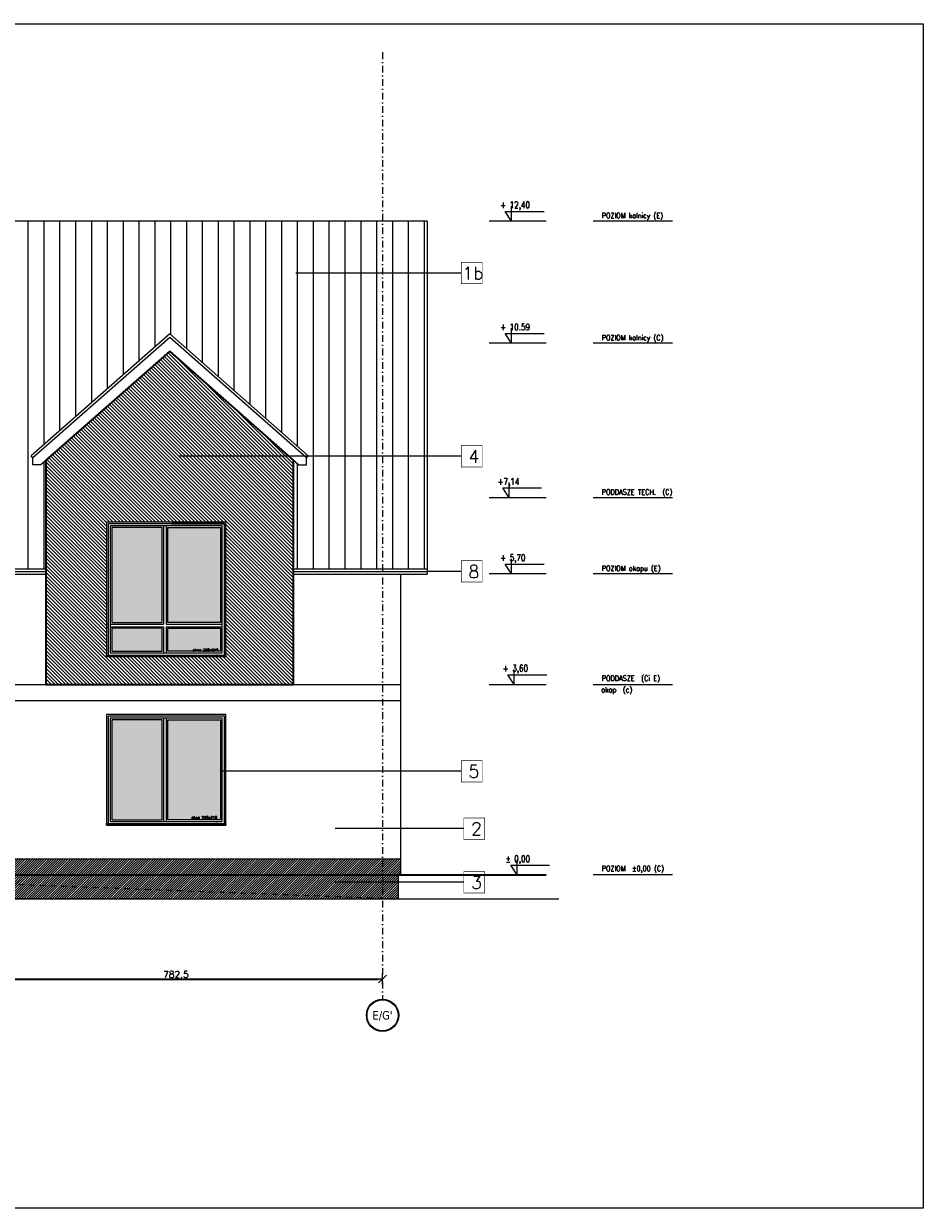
# Model space of a CAD drawing. Header units: millimetres. Extents: x -1893473 to 942156, y -568027 to 942944.
# Tile 26 of 256: x -34334 to -32631, y -337936 to -335694. Entities that reach past the tile are written whole.
import ezdxf
from ezdxf.enums import TextEntityAlignment as Align

# ---------------------------------------------------------------- set-up
doc = ezdxf.new("R2010")
doc.units = ezdxf.units.MM
doc.header["$LTSCALE"] = 0.2
for name, pattern in [('2_3', [1, 0.5, -0.5]), ('CARKOVANA', [7.5, 5, -2.5]), ('DASHDOT', [25.4, 12.7, -6.35, 0, -6.35])]:
    doc.linetypes.add(name, pattern=pattern)
doc.layers.get('0').update_dxf_attribs({"lineweight": 0})
for name, color, linetype, lineweight in [('! opisy okien elewacja', 7, 'Continuous', 0), ('!! 0_ Istn-okna', 6, 'Continuous', 13), ('!! 0_ Istn-sciany', 7, 'Continuous', 30), ('!! 1  WYDZIELENIE PPOŻ', 252, 'Continuous', 0), ('!! 1_Hatch dach', 252, 'Continuous', 5), ('!! 1_projektowana elewacja', 3, 'Continuous', 25), ('!! wymiary osi', 250, 'Continuous', 9), ('0-osie-liniA', 14, 'DASHDOT', 5), ('0-osie-tx', 66, 'Continuous', 9), ('0-rzedne-blok', 62, 'Continuous', 13), ('DO KONSTRUKCJI', 222, 'Continuous', 35)]:
    doc.layers.add(name, color=color, linetype=linetype, lineweight=lineweight)
doc.layers.add('!! 0_ramki', color=251, linetype='Continuous', lineweight=9, plot=False)
doc.layers.add('ND', color=240, linetype='Continuous', lineweight=0, plot=False)
doc.layers.add('!! 1_ELEWACJA KOLOR', color=7, linetype='Continuous', lineweight=13, true_color=0x6888bb)
doc.layers.add('!! 2_ELEWACJA COKÓŁ', color=9, linetype='Continuous', lineweight=13, true_color=0x808080)
doc.layers.add('!!_1  OPISY ELEWACJE', color=250, linetype='Continuous')
doc.styles.add('DEUTSCH', font='SIMPLEX8')
doc.styles.add('SIMPLEX', font='simplex.shx', dxfattribs={"width": 0.77})
doc.styles.add('TAHOMA', font='tahoma.ttf')
doc.styles.add('TXT', font='simplex.shx')
doc.dimstyles.new('DIM50', dxfattribs={"dimscale": 5, "dimtxt": 2.5, "dimasz": 1.5, "dimexe": 0, "dimexo": 0, "dimgap": 0.5, "dimtad": 1, "dimdec": 4, "dimrnd": 0.5, "dimdsep": 46, "dimtxsty": 'TXT', "dimblk1": 'TICK1', "dimblk2": 'TICK1', "dimsah": 1, "dimcen": 0, "dimse1": 1, "dimse2": 1, "dimclrd": 1, "dimclre": 7, "dimclrt": 9, "dimadec": 0, "dimazin": 0, "dimtfac": 1, "dimtdec": 4, "dimtmove": 2, "dimatfit": 3, "dimldrblk": 'TICK1', "dimfxl": 1, "dimtolj": 1, "dimarcsym": 0})

# ---------------------------------------------------------------- blocks, each defined once
blk = doc.blocks.new('N OKNO 220X245')
at = {"layer": '!! 1_Hatch dach', "true_color": 0x575757}
h = blk.add_hatch(dxfattribs=at)
h.set_pattern_fill('DOTS', color=251, angle=360)
h.set_pattern_definition([(180, (74902.1715, -193611.4926), (-0.79375, -1.5875), [0, -1.5875])])
h.paths.add_polyline_path([(74700.2, -203917.2), (74795.2, -203917.2), (74795.2, -203873.7), (74700.2, -203873.7)])
h.paths.add_polyline_path([(74806.2, -203917.2), (74906.2, -203917.2), (74906.2, -203873.7), (74806.2, -203873.7)])
h.paths.add_polyline_path([(74806.2, -203862.7), (74906.2, -203862.7), (74906.2, -203682.7), (74806.2, -203682.7)])
h.paths.add_polyline_path([(74700.2, -203862.7), (74795.2, -203862.7), (74795.2, -203682.7), (74700.2, -203682.7)])
h = blk.add_hatch(dxfattribs=at)
h.set_pattern_fill('ANSI31', color=251, scale=0.05, angle=360)
h.set_pattern_definition([(45, (26142.61758, 33649.01818), (-0.11225320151, 0.11225320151), [])])
h.paths.add_polyline_path([(74690.2, -203924.2), (74916.2, -203924.2), (74916.2, -203927.2), (74690.2, -203927.2)])
at = {"layer": '! opisy okien elewacja'}
for p in [(74693.2, -203865.2), (74693.2, -203871.2), (74693.2, -203924.2), (74899.2, -203924.2)]:
    blk.add_point(p, dxfattribs=at)
at = {"layer": '!! 0_ Istn-okna', "linetype": 'CARKOVANA', "lineweight": 5}
blk.add_lwpolyline([(74690.2, -203927.2), (74916.2, -203927.2), (74916.2, -203672.7), (74690.2, -203672.7)], close=True, dxfattribs=at)
at = {"layer": '!! 0_ Istn-okna'}
for points in [[(74693.2, -203924.2), (74913.2, -203924.2), (74913.2, -203675.7), (74693.2, -203675.7)], [(74697.2, -203920.2), (74909.2, -203920.2), (74909.2, -203679.7), (74697.2, -203679.7)], [(74795.2, -203682.7), (74700.2, -203682.7), (74700.2, -203862.7), (74795.2, -203862.7)], [(74806.2, -203682.7), (74906.2, -203682.7), (74906.2, -203862.7), (74806.2, -203862.7)], [(74795.2, -203873.7), (74700.2, -203873.7), (74700.2, -203917.2), (74795.2, -203917.2)], [(74806.2, -203873.7), (74906.2, -203873.7), (74906.2, -203917.2), (74806.2, -203917.2)], [(74690.2, -203924.2), (74916.2, -203924.2), (74916.2, -203927.2), (74690.2, -203927.2)]]:
    blk.add_lwpolyline(points, close=True, dxfattribs=at)
for points in [[(74798.2, -203679.7), (74798.2, -203865.7)], [(74803.2, -203679.7), (74803.2, -203865.7)], [(74697.2, -203865.7), (74798.2, -203865.7)], [(74697.2, -203870.7), (74798.2, -203870.7)], [(74798.2, -203870.7), (74798.2, -203920.2)], [(74803.2, -203865.7), (74909.2, -203865.7)], [(74803.2, -203870.7), (74909.2, -203870.7)], [(74803.2, -203870.7), (74803.2, -203920.2)]]:
    blk.add_lwpolyline(points, dxfattribs=at)
at = {"insert": (74853.5, -203912.2), "char_height": 5, "attachment_point": 1, "style": 'TXT'}
blk.add_mtext_dynamic_manual_height_columns('okno 220x245', width=87.931, gutter_width=75, heights=[0], dxfattribs=at)
blk = doc.blocks.new('N OKNO 220 X 195')
at = {"layer": '!! 1_Hatch dach', "true_color": 0x575757}
h = blk.add_hatch(dxfattribs=at)
h.set_pattern_fill('DOTS', color=251, angle=360)
h.paths.add_polyline_path([(76877.5, -203419.8), (76777.5, -203419.8), (76777.5, -203609.3), (76877.5, -203609.3)])
h.paths.add_polyline_path([(76766.5, -203419.8), (76671.5, -203419.8), (76671.5, -203609.3), (76766.5, -203609.3)])
h = blk.add_hatch(dxfattribs=at)
h.set_pattern_fill('ANSI31', color=251, scale=0.05, angle=360)
h.set_pattern_definition([(45, (28113.94453, 33956.91823), (-0.11225320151, 0.11225320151), [])])
h.paths.add_polyline_path([(76661.5, -203616.3), (76887.5, -203616.3), (76887.5, -203619.3), (76661.5, -203619.3)])
at = {"layer": '! opisy okien elewacja'}
for p in [(76664.5, -203616.3), (76870.5, -203616.3)]:
    blk.add_point(p, dxfattribs=at)
at = {"layer": '!! 0_ Istn-okna', "linetype": 'CARKOVANA', "lineweight": 5}
blk.add_lwpolyline([(76661.5, -203619.3), (76887.5, -203619.3), (76887.5, -203409.8), (76661.5, -203409.8)], close=True, dxfattribs=at)
at = {"layer": '!! 0_ Istn-okna'}
for points in [[(76664.5, -203616.3), (76884.5, -203616.3), (76884.5, -203412.8), (76664.5, -203412.8)], [(76668.5, -203612.3), (76880.5, -203612.3), (76880.5, -203416.8), (76668.5, -203416.8)], [(76766.5, -203419.8), (76671.5, -203419.8), (76671.5, -203609.3), (76766.5, -203609.3)], [(76777.5, -203419.8), (76877.5, -203419.8), (76877.5, -203609.3), (76777.5, -203609.3)], [(76661.5, -203616.3), (76887.5, -203616.3), (76887.5, -203619.3), (76661.5, -203619.3)]]:
    blk.add_lwpolyline(points, close=True, dxfattribs=at)
for points in [[(76769.5, -203416.8), (76769.5, -203612.3)], [(76774.5, -203416.8), (76774.5, -203612.3)]]:
    blk.add_lwpolyline(points, dxfattribs=at)
at = {"insert": (76822.4, -203602.6), "char_height": 5, "attachment_point": 1, "style": 'TXT'}
blk.add_mtext_dynamic_manual_height_columns('okno 220x210', width=87.931, gutter_width=75, heights=[0], dxfattribs=at)
blk = doc.blocks.new('*U4928')
h = blk.add_hatch(color=256)
edge = h.paths.add_edge_path()
edge.add_arc((0, 0), 30.6, 0, 360)
edge = h.paths.add_edge_path(flags=17)
edge.add_arc((0, 0), 29.4, 0, 360)
for radius in [30.6, 29.4]:
    blk.add_circle((0, 0), radius)
at = {"style": 'TAHOMA', "flags": 8}
blk.add_attdef('ANSICHTSNUMMER', text='', height=16, dxfattribs=at).set_placement((0, 0), align=Align.MIDDLE_CENTER)
blk = doc.blocks.new('TICK1')
at = {"color": 2}
blk.add_line((-1, -1), (1, 1), dxfattribs=at)
at = {"color": 0}
for p, q in [((0, 0), (-1, 0)), ((0, -1.4), (0, 1.4))]:
    blk.add_line(p, q, dxfattribs=at)
blk = doc.blocks.new('*D4945')
at = {"layer": '!! wymiary osi', "color": 1, "lineweight": -2, "transparency": 16777216}
blk.add_line((62617.6, -216280.7), (63385.1, -216280.7), dxfattribs=at)
at = {"layer": 'DEFPOINTS', "color": 0, "transparency": 16777216}
for p in [(62610.1, -216280.7), (63392.6, -216280.7), (63392.6, -216280.7)]:
    blk.add_point(p, dxfattribs=at)
at = {"layer": '!! wymiary osi', "color": 1, "lineweight": -2, "transparency": 16777216, "xscale": 7.5, "yscale": 7.5, "zscale": 7.5, "rotation": 180}
blk.add_blockref('TICK1', (62610.1, -216280.7), dxfattribs=at)
at = {"layer": '!! wymiary osi', "color": 1, "lineweight": -2, "transparency": 16777216, "xscale": 7.5, "yscale": 7.5, "zscale": 7.5}
blk.add_blockref('TICK1', (63392.6, -216280.7), dxfattribs=at)
at = {"layer": '!! wymiary osi', "color": 9, "transparency": 16777216, "insert": (63001.3, -216271.9), "char_height": 12.5, "attachment_point": 5, "style": 'TXT'}
blk.add_mtext('\\A1;782.5', dxfattribs=at)
blk = doc.blocks.new('D_kota')
for p, q in [((8.7, 0), (8.7, 23)), ((-0.8, 15), (8.7, 15)), ((8.7, 0), (-0.8, 15))]:
    blk.add_line(p, q)
blk.add_lwpolyline([(-0.8, 15), (57.9, 15)])
at = {"style": 'DEUTSCH', "width": 0.8}
blk.add_attdef('POZ.ARCH', (7.3, 19.7), '', height=10, dxfattribs=at)
blk = doc.blocks.new('rzędne elewacji 3')
at = {"layer": '0-rzedne-blok'}
for p, q in [((-21412, 5688.3), (-21262.2, 5688.3)), ((-21173, 5688.3), (-21065, 5688.3)), ((-21412, 5328.3), (-21262.2, 5328.3)), ((-21173, 5328.3), (-21065, 5328.3)), ((-21412.1, 5118.5), (-21262.2, 5118.5)), ((-21173, 5118.5), (-21065, 5118.5)), ((-21412.1, 4974.3), (-21262.2, 4974.3)), ((-21173, 4974.3), (-21065, 4974.3)), ((-21412.1, 4681.8), (-21262.2, 4681.8)), ((-21173, 4681.8), (-21065, 4681.8)), ((-21412.1, 4450.7), (-21262.2, 4450.7)), ((-21173, 4450.7), (-21065, 4450.7))]:
    blk.add_line(p, q, dxfattribs=at)
ref = blk.add_blockref('D_kota', (-21107, 5688.3), dxfattribs=dict(at, xscale=1.250000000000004, yscale=1.250000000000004, zscale=1.250000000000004, rotation=180))
ref.add_attrib('POZ.ARCH', '%%p 0,00  ', (-21096.2, 5663.8), dxfattribs={"layer": '0', "height": 12.5, "rotation": 180, "style": 'DEUTSCH', "width": 0.8})
ref = blk.add_blockref('D_kota', (-21101.6, 5327.9), dxfattribs=dict(at, xscale=1.250000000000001, yscale=1.250000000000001, zscale=1.250000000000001, rotation=179.9999999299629))
ref.add_attrib('POZ.ARCH', '+ 3,60', (-21090.7, 5303.3), dxfattribs={"layer": '0', "height": 12.5, "rotation": 180, "style": 'DEUTSCH', "width": 0.8})
ref = blk.add_blockref('D_kota', (-21096.6, 5118.5), dxfattribs=dict(at, xscale=1.250000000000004, yscale=1.250000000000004, zscale=1.250000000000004, rotation=180))
ref.add_attrib('POZ.ARCH', '+ 5,70', (-21085.8, 5093.9), dxfattribs={"layer": '0', "height": 12.5, "rotation": 180, "style": 'DEUTSCH', "width": 0.8})
ref = blk.add_blockref('D_kota', (-21091.8, 4974.3), dxfattribs=dict(at, xscale=1.250000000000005, yscale=1.250000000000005, zscale=1.250000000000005, rotation=180))
ref.add_attrib('POZ.ARCH', '+7,14', (-21081, 4949.8), dxfattribs={"layer": '0', "height": 12.5, "rotation": 180, "style": 'DEUTSCH', "width": 0.8})
ref = blk.add_blockref('D_kota', (-21096.6, 4681.8), dxfattribs=dict(at, xscale=1.250000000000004, yscale=1.250000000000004, zscale=1.250000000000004, rotation=180))
ref.add_attrib('POZ.ARCH', '+ 10.59', (-21085.8, 4657.2), dxfattribs={"layer": '0', "height": 12.5, "rotation": 180, "style": 'DEUTSCH', "width": 0.8})
ref = blk.add_blockref('D_kota', (-21096.6, 4450.7), dxfattribs=dict(at, xscale=1.250000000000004, yscale=1.250000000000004, zscale=1.250000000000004, rotation=180))
ref.add_attrib('POZ.ARCH', '+ 12,40', (-21085.8, 4426.1), dxfattribs={"layer": '0', "height": 12.5, "rotation": 180, "style": 'DEUTSCH', "width": 0.8})
at = {"layer": '0-rzedne-blok', "style": 'SIMPLEX', "width": 0.77}
for s, p in [('POZIOM  %%P0,00 (C)', (-21278.3, 5681, 0)), ('okap  (c)', (-21277.4, 5342.7)), ('PODDASZE  (Ci E)', (-21278.3, 5321, 0)), ('POZIOM okapu (E)', (-21278.3, 5112.8, 0)), ('PODDASZE TECH.  (C)', (-21278.3, 4968.4, 0)), ('POZIOM kalnicy (C)', (-21278.3, 4676.1, 0)), ('POZIOM kalnicy (E)', (-21278.3, 4445, 0))]:
    blk.add_text(s, height=10, rotation=180, dxfattribs=at).set_placement(p)
blk = doc.blocks.new('BLOK OSIE D-E PD')
at = {"layer": '0-osie-liniA', "ltscale": 5}
blk.add_lwpolyline([(63392.56735, -214526.31528), (63392.56735, -216318.84626)], dxfattribs=at)
at = {"layer": '0-osie-tx'}
ref = blk.add_blockref('*U4928', (63392.56735, -216349.44626), dxfattribs=dict(at, rotation=180))
ref.add_attrib('ANSICHTSNUMMER', "E/G'", dxfattribs={"layer": '0', "height": 16, "style": 'TAHOMA', "flags": 8}).set_placement((63392.56735, -216349.44626), align=Align.MIDDLE_CENTER)
at = {"layer": '!! wymiary osi'}
dim = blk.add_linear_dim(base=(63392.56735, -216280.68013), p1=(62610.06735, -216280.68013), p2=(63392.56735, -216280.68013), dimstyle='DIM50', dxfattribs=at)
dim.commit()
dim.dimension.update_dxf_attribs({"geometry": '*D4945', "text_midpoint": (63001.31735, -216271.93013)})
blk = doc.blocks.new('A$C385A12A5')
at = {"layer": '!! 1_ELEWACJA KOLOR'}
h = blk.add_hatch(dxfattribs=at)
h.set_pattern_fill('ANSI31', color=251, scale=1.5, angle=-90)
h.set_pattern_definition([(315, (-74765.739, 202697.8413), (3.36759605, 3.36759605), [])])
h.paths.add_polyline_path([(1609.7, 502.3), (1834.7, 502.3), (1834.7, 555.8), (1724.1, 555.8), (1724.1, 558.8), (1724.1, 810.3), (1834.7, 810.3), (1843.6, 1133.5), (1609.7, 927.7)])
h.paths.add_polyline_path([(1834.7, 502.3), (2077.4, 502.3), (2077.4, 927.7), (1843.6, 1133.5), (1834.7, 810.3), (1950.1, 810.3), (1950.1, 555.8), (1834.7, 555.8)])
at = {"layer": '!! 1_Hatch dach'}
h = blk.add_hatch(dxfattribs=at)
h.set_pattern_fill('_USER', color=8, scale=30, angle=90, pattern_type=0)
h.set_pattern_definition([(90, (-74765.74, 209608.76), (-30, 2e-15), [])])
h.paths.add_polyline_path([(865.2, 982.4), (865.2, 1380), (516.7, 1380), (516.7, 884.6), (568, 839.5), (564.7, 835.7), (564.7, 822.4), (549.5, 822.4), (539.7, 831.1), (539.7, 722.1), (743.6, 722.1), (743.6, 842.1), (721.2, 822.4), (706.1, 822.4), (706.1, 835.7), (702.8, 839.5)])
h.paths.add_polyline_path([(577.2, 1007.9), (577.2, 1012.9), (577.2, 1144.9), (691, 1144.9), (691, 1010.9), (691, 1007.9)], flags=16)
h.paths.add_polyline_path([(579.2, 1012.9), (579.2, 1142.9), (689, 1142.9), (689, 1012.9)], flags=0)
h.paths.add_polyline_path([(584.2, 1017.9), (584.2, 1137.9), (684, 1137.9), (684, 1017.9)], flags=0)
h.paths.add_polyline_path([(586.2, 1020.9), (586.2, 1135.9), (633.3, 1135.9), (634.1, 1137.9), (634.9, 1135.9), (682, 1135.9), (682, 1020.9)], flags=0)
h.paths.add_polyline_path([(586.2, 1020.9), (586.2, 1135.9), (682, 1135.9), (682, 1020.9)], flags=0)
h.paths.add_polyline_path([(577.2, 1171.2), (577.2, 1176.2), (577.2, 1308.2), (691, 1308.2), (691, 1174.2), (691, 1171.2)], flags=16)
h.paths.add_polyline_path([(579.2, 1176.2), (579.2, 1306.2), (689, 1306.2), (689, 1176.2)], flags=0)
h.paths.add_polyline_path([(584.2, 1181.2), (584.2, 1301.2), (684, 1301.2), (684, 1181.2)], flags=0)
h.paths.add_polyline_path([(682, 1184.2), (586.2, 1184.2), (586.2, 1299.2), (633.3, 1299.2), (634.1, 1301.2), (634.9, 1299.2), (682, 1299.2)], flags=0)
h.paths.add_polyline_path([(682, 1184.2), (586.2, 1184.2), (586.2, 1299.2), (682, 1299.2)], flags=0)
h.paths.add_polyline_path([(516.7, 1380), (266.2, 1380), (266.2, 1105.1), (516.7, 884.6)])
h.paths.add_polyline_path([(266.2, 1380), (181.7, 1380), (181.7, 1154.1), (196.1, 1166.8), (266.2, 1105.1)])
h.paths.add_polyline_path([(1439.2, 1308.2), (1464.2, 1308.2), (1464.2, 1380), (865.2, 1380), (865.2, 982.4), (1074.7, 1166.8), (1446.6, 839.5), (1443.3, 835.7), (1443.3, 822.4), (1428.2, 822.4), (1405.8, 842.1), (1405.8, 722.1), (1464.2, 722.1), (1464.2, 1007.9), (1439.2, 1007.9), (1439.2, 1012.9), (1439.2, 1144.9), (1464.2, 1144.9), (1464.2, 1171.2), (1439.2, 1171.2), (1439.2, 1176.2)])
h.paths.add_polyline_path([(2246.7, 1380), (1464.2, 1380), (1464.2, 1308.2), (1552.9, 1308.2), (1552.9, 1174.2), (1552.9, 1171.2), (1464.2, 1171.2), (1464.2, 1144.9), (1552.9, 1144.9), (1552.9, 1010.9), (1552.9, 1007.9), (1464.2, 1007.9), (1464.2, 722.1), (1609.7, 722.1), (1609.7, 927.7), (1599.8, 919), (1584.7, 919), (1584.7, 932.3), (1581.4, 936.1), (1843.6, 1166.8), (2105.7, 936.1), (2102.4, 932.3), (2102.4, 919), (2087.3, 919), (2077.4, 927.7), (2077.4, 722.1), (2246.7, 722.1)])
h.paths.add_polyline_path([(2331.2, 1380), (2246.7, 1380), (2246.7, 722.1), (2331.2, 722.1)])
h.paths.add_polyline_path([(606, 1019.4), (668.1, 1019.4), (668.1, 1028.6), (606, 1028.6)], flags=8)
h.paths.add_polyline_path([(606, 1182.7), (668.1, 1182.7), (668.1, 1191.9), (606, 1191.9)], flags=8)
at = {"layer": '!! 2_ELEWACJA COKÓŁ'}
h = blk.add_hatch(dxfattribs=at)
h.set_pattern_fill('ANSI31', color=250)
h.set_pattern_definition([(45, (-74765.7392, 202697.8413), (-2.24506403, 2.24506403), [])])
h.paths.add_polyline_path([(2276.2, 97.3), (2276.2, 142.3), (2281.2, 142.3), (2281.2, 172.3), (504.2, 172.3), (504.2, 142.3), (793.6, 109.2), (1316.5, 97.3)])
at = {"layer": '!! 0_ Istn-sciany', "linetype": '2_3', "lineweight": 20, "ltscale": 100}
blk.add_lwpolyline([(-320.6, 195.3), (2276.2, 97.3)], dxfattribs=at)
at = {"layer": '!! 0_ Istn-sciany'}
blk.add_lwpolyline([(1803, 97.3), (1316.5, 97.3)], dxfattribs=at)
at = {"layer": '!! 0_ramki'}
for p, q in [((-3789.1, 1754), (3270.7, 1754)), ((3270.7, 1754), (3270.7, -488.7)), ((3270.7, -488.7), (-3789.1, -488.7))]:
    blk.add_line(p, q, dxfattribs=at)
at = {"layer": '!! 1_projektowana elewacja'}
for points in [[(2331.2, 1380), (181.7, 1380)], [(2331.2, 1380), (2331.2, 712.1)], [(2105.7, 936.1), (1843.6, 1166.8), (1581.4, 936.1)], [(2102.4, 932.3), (1843.6, 1160.1), (1584.7, 932.3)], [(2087.3, 919), (1843.6, 1133.5), (1599.8, 919)], [(1599.8, 919), (1584.7, 919), (1584.7, 932.3), (1581.4, 936.1)], [(1609.7, 712.1), (1609.7, 927.7)], [(2077.4, 712.1), (2077.4, 927.7)], [(2087.3, 919), (2102.4, 919), (2102.4, 932.3), (2105.7, 936.1)], [(1405.8, 722.1), (1609.7, 722.1)], [(2077.4, 722.1), (2331.2, 722.1)], [(1405.8, 717.1), (1609.7, 717.1)], [(1405.8, 712.1), (1609.7, 712.1)], [(2077.4, 717.1), (2331.2, 717.1)], [(2077.4, 712.1), (2331.2, 712.1)], [(2281.2, 142.3), (2281.2, 712.1)], [(2281.2, 172.3), (494.7, 172.3)], [(-320.3, 142.3), (2281.2, 142.3)], [(2276.2, 142.3), (2276.2, 97.3)], [(1803, 97.3), (2580.5, 97.3)]]:
    blk.add_lwpolyline(points, dxfattribs=at)
at = {"layer": '!!_1  OPISY ELEWACJE', "const_width": 1.2}
for points in [[(2395.6, 1261.8), (2395.6, 1302.3), (2435.3, 1302.3), (2435.3, 1261.8)], [(2395.6, 1261.8), (2395.6, 1302.3), (2435.3, 1302.3), (2435.3, 1261.8)], [(2395.6, 915), (2395.6, 955.5), (2435.3, 955.5), (2435.3, 915)], [(2395.6, 915), (2395.6, 955.5), (2435.3, 955.5), (2435.3, 915)], [(2395.6, 696.9), (2395.6, 737.4), (2435.3, 737.4), (2435.3, 696.9)], [(2395.6, 696.9), (2395.6, 737.4), (2435.3, 737.4), (2435.3, 696.9)], [(2395.6, 318.5), (2395.6, 359), (2435.3, 359), (2435.3, 318.5)], [(2395.6, 318.5), (2395.6, 359), (2435.3, 359), (2435.3, 318.5)], [(2400.6, 209.8), (2400.6, 250.4), (2440.3, 250.4), (2440.3, 209.8)], [(2400.6, 209.8), (2400.6, 250.4), (2440.3, 250.4), (2440.3, 209.8)], [(2400.6, 108.2), (2400.6, 148.8), (2440.3, 148.8), (2440.3, 108.2)], [(2400.6, 108.2), (2400.6, 148.8), (2440.3, 148.8), (2440.3, 108.2)]]:
    blk.add_lwpolyline(points, close=True, dxfattribs=at)
at = {"layer": '!!_1  OPISY ELEWACJE'}
for points in [[(2395.6, 1282), (2082.7, 1282)], [(2395.6, 935.2), (1862, 935.2)], [(2395.6, 717.1), (2333, 717.1)], [(2395.6, 338.7), (1943.1, 338.7)], [(2400.6, 230.1), (2157, 230.1)], [(2400.6, 128.5), (2157, 128.5)]]:
    blk.add_lwpolyline(points, dxfattribs=at)
blk.add_lwpolyline([(2077.4, 927.7), (2077.4, 502.3), (1609.7, 502.3), (1609.7, 927.7), (1843.6, 1133.5)], close=True)
for points in [[(1947.1, 807.3), (1847.1, 807.3)], [(2281.2, 142.3), (-320.3, 142.3)]]:
    blk.add_lwpolyline(points)
at = {"layer": 'DO KONSTRUKCJI', "lineweight": 35}
blk.add_lwpolyline([(2556.5, 142.3), (-282.7, 142.3)], dxfattribs=at)
at = {"layer": 'ND'}
for points in [[(2281.2, 502.3), (-320.3, 502.3)], [(2281.2, 472.3), (-320.3, 472.3)]]:
    blk.add_lwpolyline(points, dxfattribs=at)
at = {"layer": '!! 1  WYDZIELENIE PPOŻ', "rotation": 180}
blk.add_blockref('rzędne elewacji 3', (-18616.5, 5830.7), dxfattribs=at)
for name, p in [('BLOK OSIE D-E PD', (-61145.9, 216226.1)), ('N OKNO 220X245', (-72966.1, 204483)), ('N OKNO 220 X 195', (-74937.4, 203856.1))]:
    blk.add_blockref(name, p)
at = {"layer": '!!_1  OPISY ELEWACJE', "char_height": 24, "attachment_point": 1, "style": 'TXT'}
for s, insert in [('1b', (2397.8, 1293.6)), ('4', (2409.3, 946.8)), ('8', (2409.3, 728.7)), ('5', (2409.3, 350.4)), ('2', (2414.3, 241.7)), ('3', (2414.3, 140.1))]:
    blk.add_mtext_dynamic_manual_height_columns(s, width=40.545, gutter_width=90, heights=[0], dxfattribs=dict(at, insert=insert))

msp = doc.modelspace()

# ---------------------------------------------------------------- block references
at = {"layer": 'DO KONSTRUKCJI', "color": 1, "lineweight": 35}
msp.add_blockref('A$C385A12A5', (-35901.61709, -337447.55393), dxfattribs=at)

doc.saveas('drawing.dxf')
